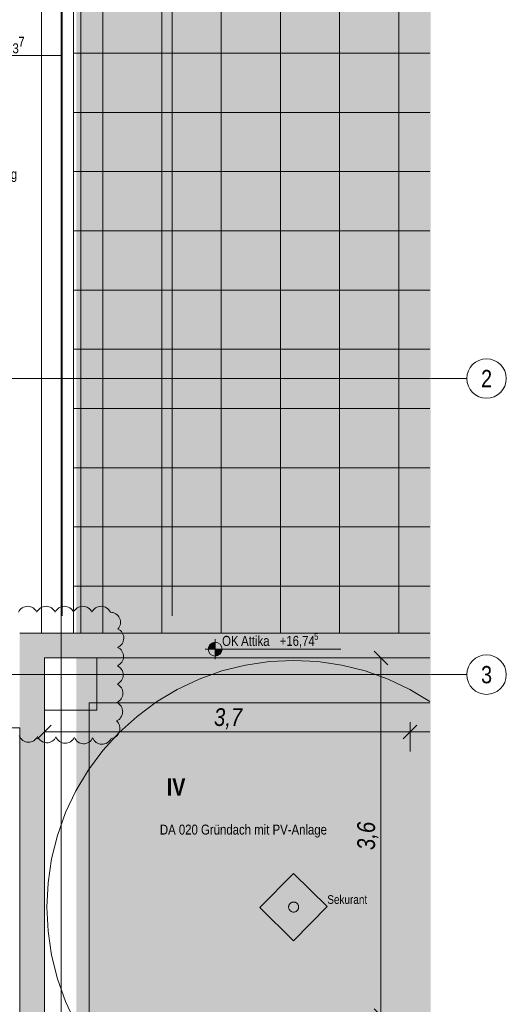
# Model space of a CAD drawing. Extents: x -720 to 300, y 62 to 1112.
# Tile 47 of 50: x -7 to 92, y 708 to 908. Entities that reach past the tile are written whole.
import ezdxf
from ezdxf.enums import TextEntityAlignment as Align
from ezdxf.lldxf.tags import DXFTag

# ---------------------------------------------------------------- set-up
doc = ezdxf.new("R2010")
doc.units = 0
doc.layers.get('0').update_dxf_attribs({"lineweight": 13})
for name, color, linetype, lineweight, true_color in [('30 -36 Dächer- 3 Dachbeläge', 9, 'Continuous', 15, 0x808080), ('30 -36 Dächer- 3 Dachbeläge Gründach', 9, 'Continuous', 9, 0x808080), ('60- 61 allgemeine Ausstattung- 4 Terrassen', 9, 'Continuous', 9, 0x808080), ('70 -72 Beschriftung- 1 Beschriftung allgemein', 7, 'Continuous', 9, 0xff6633), ('70 -76 Bemaßung- 2 Allgemein', 9, 'Continuous', 5, 0x808080), ('70 -77 Revision- 2 Wolken sichtbar', 3, 'Continuous', 18, 0x00ff00), ('E_ST_Fangeinrichtung_Bem', 1, 'Continuous', 13, 0xff0000), ('iwb_Layout Achsbezeichung', 1, 'Continuous', 13, 0xff0000), ('iwb_Layout BA_Markierung', 7, 'Continuous', 9, 0xbadcdc)]:
    doc.layers.add(name, color=color, linetype=linetype, lineweight=lineweight, true_color=true_color)
for name, color, linetype, lineweight in [('30 -36 Dächer- 9 Sonstiges zur KG360', 7, 'grob-A06DNB30MF', 9), ('70 -71 Achsen- 1 Gebäudeachsen', 7, 'STRICHPUNKT2-A06DNB31MF', 18), ('70 -72 Beschriftung- 5 Höhenkoten', 7, 'Continuous', 15)]:
    doc.layers.add(name, color=color, linetype=linetype, lineweight=lineweight)
doc.styles.get("Standard").update_dxf_attribs({"font": 'ARIALN.TTF'})
tags = doc.linetypes.add('grob-A06DNB30MF', pattern=[14, 3, -8, 3]).pattern_tags.tags
tags[8:9] = [DXFTag(74, 4), DXFTag(75, 0), DXFTag(340, '0'), DXFTag(46, 0.0), DXFTag(50, 0.0), DXFTag(44, 0.0), DXFTag(45, 0.0)]
tags[6:7] = [DXFTag(74, 4), DXFTag(75, 0), DXFTag(340, '0'), DXFTag(46, 0.0), DXFTag(50, 0.0), DXFTag(44, 0.0), DXFTag(45, 0.0)]
tags[4:5] = [DXFTag(74, 4), DXFTag(75, 0), DXFTag(340, '0'), DXFTag(46, 0.0), DXFTag(50, 0.0), DXFTag(44, 0.0), DXFTag(45, 0.0)]
tags = doc.linetypes.add('STRICHPUNKT2', pattern=[12.7, 6.35, -3.175, 0, -3.175]).pattern_tags.tags
tags[10:11] = [DXFTag(74, 4), DXFTag(75, 0), DXFTag(340, '0'), DXFTag(46, 0.0), DXFTag(50, 0.0), DXFTag(44, 0.0), DXFTag(45, 0.0)]
tags[8:9] = [DXFTag(74, 4), DXFTag(75, 0), DXFTag(340, '0'), DXFTag(46, 0.0), DXFTag(50, 0.0), DXFTag(44, 0.0), DXFTag(45, 0.0)]
tags[6:7] = [DXFTag(74, 4), DXFTag(75, 0), DXFTag(340, '0'), DXFTag(46, 0.0), DXFTag(50, 0.0), DXFTag(44, 0.0), DXFTag(45, 0.0)]
tags[4:5] = [DXFTag(74, 4), DXFTag(75, 0), DXFTag(340, '0'), DXFTag(46, 0.0), DXFTag(50, 0.0), DXFTag(44, 0.0), DXFTag(45, 0.0)]
tags = doc.linetypes.add('STRICHPUNKT2-A06DNB31MF', pattern=[12.7, 6.35, -3.175, 0, -3.175]).pattern_tags.tags
tags[10:11] = [DXFTag(74, 4), DXFTag(75, 0), DXFTag(340, '0'), DXFTag(46, 0.0), DXFTag(50, 0.0), DXFTag(44, 0.0), DXFTag(45, 0.0)]
tags[8:9] = [DXFTag(74, 4), DXFTag(75, 0), DXFTag(340, '0'), DXFTag(46, 0.0), DXFTag(50, 0.0), DXFTag(44, 0.0), DXFTag(45, 0.0)]
tags[6:7] = [DXFTag(74, 4), DXFTag(75, 0), DXFTag(340, '0'), DXFTag(46, 0.0), DXFTag(50, 0.0), DXFTag(44, 0.0), DXFTag(45, 0.0)]
tags[4:5] = [DXFTag(74, 4), DXFTag(75, 0), DXFTag(340, '0'), DXFTag(46, 0.0), DXFTag(50, 0.0), DXFTag(44, 0.0), DXFTag(45, 0.0)]

# ---------------------------------------------------------------- blocks, each defined once
blk = doc.blocks.new('Polygon-A06DNB2UMF')
at = {"color": 0, "linetype": 'ByBlock', "lineweight": -2, "ltscale": 0.13}
blk.add_solid([(4.85, 86.71), (4.69, 1083.81), (76.5, 86.52), (76.5, 1083.81)], dxfattribs=at)
blk = doc.blocks.new('Referenz-A06DNB32MF')
at = {"layer": '30 -36 Dächer- 3 Dachbeläge', "color": 0, "linetype": 'Continuous', "ltscale": 0.15}
for p, q in [((24.15, 786.85), (24.15, 1005.31)), ((-6.75, 783.31), (76.35, 783.31)), ((8.85, 778.31), (8.85, 767.71)), ((76.35, 778.31), (8.85, 778.31)), ((8.85, 767.71), (-1.75, 767.71)), ((-1.75, 767.71), (-1.75, 381.51))]:
    blk.add_line(p, q, dxfattribs=at)
at = {"layer": '30 -36 Dächer- 3 Dachbeläge', "color": 0, "linetype": 'Continuous', "lineweight": 9, "ltscale": 0.13}
for p, q in [((76.35, 778.31), (-1.75, 778.31)), ((-1.75, 778.31), (-1.75, 381.51)), ((7.35, 390.61), (7.35, 769.21)), ((7.35, 769.21), (76.35, 769.21))]:
    blk.add_line(p, q, dxfattribs=at)
at = {"layer": '30 -36 Dächer- 3 Dachbeläge', "color": 0, "lineweight": 9}
for p, q in [((-682.36, 764.11), (-6.75, 764.11)), ((-6.75, 764.11), (-6.75, 376.51))]:
    blk.add_line(p, q, dxfattribs=at)
at = {"layer": '30 -36 Dächer- 3 Dachbeläge', "color": 0, "linetype": 'Continuous', "lineweight": 0, "ltscale": 0.13}
for points in [[(76.35, 779.51), (-1.75, 778.31), (-6.75, 783.31)], [(76.35, 779.51), (-6.75, 783.31), (76.35, 783.31)], [(-6.75, 783.31), (-1.75, 778.31), (-6.75, 376.51)], [(-1.75, 778.31), (-6.75, 376.51), (-1.75, 381.51)], [(76.35, 778.31), (-1.75, 778.31), (76.35, 779.51)]]:
    blk.add_solid(points, dxfattribs=at)
at = {"layer": '30 -36 Dächer- 3 Dachbeläge Gründach', "color": 0, "linetype": 'Continuous', "ltscale": 0.13}
for p, q in [((76.35, 769.21), (7.35, 769.21)), ((7.35, 769.21), (7.35, 390.61))]:
    blk.add_line(p, q, dxfattribs=at)
at = {"layer": '30 -36 Dächer- 9 Sonstiges zur KG360', "color": 0, "linetype": 'grob-A06DNB30MF', "lineweight": 5, "ltscale": 0.13}
for p, q in [((34.23, 775.66), (38.99, 776.85)), ((38.99, 776.85), (43.84, 777.57)), ((43.84, 777.57), (48.75, 777.81)), ((48.75, 777.81), (53.65, 777.57)), ((53.65, 777.57), (58.5, 776.85)), ((58.5, 776.85), (63.26, 775.66)), ((29.61, 774.01), (34.23, 775.66)), ((63.26, 775.66), (67.88, 774.01)), ((25.18, 771.91), (29.61, 774.01)), ((67.88, 774.01), (72.32, 771.91)), ((20.97, 769.39), (25.18, 771.91)), ((72.32, 771.91), (76.35, 769.49)), ((17.03, 766.46), (20.97, 769.39)), ((13.39, 763.17), (17.03, 766.46)), ((10.1, 759.53), (13.39, 763.17)), ((7.17, 755.59), (10.1, 759.53)), ((4.65, 751.38), (7.17, 755.59)), ((2.55, 746.95), (4.65, 751.38)), ((0.9, 742.33), (2.55, 746.95)), ((-0.29, 737.57), (0.9, 742.33)), ((-1.01, 732.71), (-0.29, 737.57)), ((-1.25, 727.81), (-1.01, 732.71)), ((-1.01, 722.91), (-1.25, 727.81)), ((-0.29, 718.06), (-1.01, 722.91)), ((0.9, 713.3), (-0.29, 718.06)), ((2.55, 708.68), (0.9, 713.3)), ((4.65, 704.24), (2.55, 708.68))]:
    blk.add_line(p, q, dxfattribs=at)
at = {"layer": '30 -36 Dächer- 9 Sonstiges zur KG360', "color": 0, "linetype": 'grob-A06DNB30MF', "ltscale": 0.13}
for p, q in [((41.92, 727.73), (48.75, 734.64)), ((48.75, 734.64), (55.57, 727.9)), ((48.75, 720.99), (41.92, 727.73)), ((55.57, 727.9), (48.75, 720.99))]:
    blk.add_line(p, q, dxfattribs=at)
at = {"layer": '30 -36 Dächer- 9 Sonstiges zur KG360', "color": 0, "linetype": 'Continuous', "ltscale": 0.13}
for p, q in [((47.8, 728.19), (47.84, 728.28)), ((47.84, 728.28), (47.89, 728.37)), ((47.89, 728.37), (47.95, 728.45)), ((47.95, 728.45), (48.02, 728.52)), ((48.02, 728.52), (48.09, 728.59)), ((48.09, 728.59), (48.17, 728.65)), ((48.17, 728.65), (48.26, 728.7)), ((48.26, 728.7), (48.35, 728.75)), ((48.35, 728.75), (48.44, 728.78)), ((48.44, 728.78), (48.54, 728.81)), ((48.54, 728.81), (48.63, 728.82)), ((48.63, 728.82), (48.73, 728.83)), ((48.73, 728.83), (48.83, 728.82)), ((48.83, 728.82), (48.93, 728.81)), ((48.93, 728.81), (49.03, 728.79)), ((49.03, 728.79), (49.12, 728.76)), ((49.12, 728.76), (49.21, 728.71)), ((49.21, 728.71), (49.3, 728.66)), ((49.3, 728.66), (49.38, 728.61)), ((49.38, 728.61), (49.46, 728.54)), ((49.46, 728.54), (49.52, 728.47)), ((49.52, 728.47), (49.58, 728.39)), ((49.58, 728.39), (49.64, 728.3)), ((49.64, 728.3), (49.68, 728.21)), ((47.73, 727.9), (47.75, 728)), ((47.73, 727.8), (47.73, 727.9)), ((47.74, 727.7), (47.73, 727.8)), ((47.75, 727.6), (47.74, 727.7)), ((47.75, 728), (47.77, 728.09)), ((47.78, 727.5), (47.75, 727.6)), ((47.77, 728.09), (47.8, 728.19)), ((47.81, 727.41), (47.78, 727.5)), ((47.86, 727.32), (47.81, 727.41)), ((47.91, 727.24), (47.86, 727.32)), ((47.97, 727.16), (47.91, 727.24)), ((48.04, 727.08), (47.97, 727.16)), ((48.11, 727.02), (48.04, 727.08)), ((48.19, 726.96), (48.11, 727.02)), ((48.28, 726.91), (48.19, 726.96)), ((48.37, 726.87), (48.28, 726.91)), ((48.46, 726.84), (48.37, 726.87)), ((48.56, 726.81), (48.46, 726.84)), ((48.66, 726.8), (48.56, 726.81)), ((48.76, 726.8), (48.66, 726.8)), ((48.86, 726.8), (48.76, 726.8)), ((48.96, 726.82), (48.86, 726.8)), ((49.05, 726.84), (48.96, 726.82)), ((49.15, 726.88), (49.05, 726.84)), ((49.24, 726.92), (49.15, 726.88)), ((49.32, 726.97), (49.24, 726.92)), ((49.4, 727.03), (49.32, 726.97)), ((49.47, 727.1), (49.4, 727.03)), ((49.54, 727.18), (49.47, 727.1)), ((49.6, 727.26), (49.54, 727.18)), ((49.65, 727.34), (49.6, 727.26)), ((49.69, 727.43), (49.65, 727.34)), ((49.68, 728.21), (49.71, 728.12)), ((49.72, 727.53), (49.69, 727.43)), ((49.71, 728.12), (49.74, 728.02)), ((49.74, 727.63), (49.72, 727.53)), ((49.74, 728.02), (49.76, 727.92)), ((49.76, 727.73), (49.74, 727.63)), ((49.76, 727.92), (49.76, 727.82)), ((49.76, 727.82), (49.76, 727.73))]:
    blk.add_line(p, q, dxfattribs=at)
at = {"layer": '60- 61 allgemeine Ausstattung- 4 Terrassen', "color": 0, "linetype": 'Continuous', "ltscale": 0.13}
for p, q in [((-2.35, 783.31), (-2.35, 1003.91)), ((5.65, 1003.91), (5.65, 783.31)), ((5.65, 783.31), (-2.35, 783.31))]:
    blk.add_line(p, q, dxfattribs=at)
at = {"layer": '60- 61 allgemeine Ausstattung- 4 Terrassen', "color": 0}
for p, q in [((10.07, 783.31), (10.07, 1005.31)), ((22.07, 783.31), (22.07, 1005.31)), ((34.07, 783.31), (34.07, 1005.31)), ((46.07, 783.31), (46.07, 1005.31)), ((58.07, 783.31), (58.07, 1005.31)), ((70.07, 783.31), (70.07, 1005.31)), ((4.15, 999.91), (4.15, 783.31)), ((4.15, 900.85), (76.35, 900.85)), ((4.15, 888.85), (76.35, 888.85)), ((4.15, 876.85), (76.35, 876.85)), ((4.15, 864.85), (76.35, 864.85)), ((4.15, 852.85), (76.35, 852.85)), ((4.15, 840.85), (76.35, 840.85)), ((4.15, 828.85), (76.35, 828.85)), ((4.15, 816.85), (76.35, 816.85)), ((4.15, 804.85), (76.35, 804.85)), ((4.15, 792.85), (76.35, 792.85)), ((4.15, 783.31), (76.35, 783.31))]:
    blk.add_line(p, q, dxfattribs=at)
at = {"layer": '70 -71 Achsen- 1 Gebäudeachsen', "color": 0, "linetype": 'STRICHPUNKT2-A06DNB31MF', "ltscale": 0.18}
for p, q in [((1.65, 1084.85), (1.65, 85.41)), ((-682.36, 834.91), (76.35, 834.91)), ((-682.36, 774.91), (76.35, 774.91))]:
    blk.add_line(p, q, dxfattribs=at)
at = {"layer": '70 -72 Beschriftung- 1 Beschriftung allgemein', "color": 0, "linetype": 'Continuous', "ltscale": 0.13}
blk.add_line((1.85, 1005.51), (1.85, 786.85), dxfattribs=at)
at = {"layer": '70 -72 Beschriftung- 5 Höhenkoten', "color": 0, "linetype": 'Continuous', "ltscale": 0.15}
for p, q in [((32.85, 778.07), (32.85, 782.07)), ((32.85, 780.07), (32.85, 781.47)), ((32.85, 781.47), (32.85, 780.07)), ((30.85, 780.07), (58.34, 780.07)), ((31.45, 780.07), (32.85, 780.07)), ((32.85, 780.07), (31.45, 780.07)), ((34.25, 780.07), (32.85, 780.07)), ((32.85, 780.07), (32.85, 778.67)), ((32.85, 780.07), (34.25, 780.07)), ((32.85, 778.67), (32.85, 780.07))]:
    blk.add_line(p, q, dxfattribs=at)
for major_axis in [(0, 1.4), (1.4, 0), (-1.4, 0), (0, -1.4)]:
    blk.add_ellipse((32.85, 780.07), major_axis=major_axis, ratio=1, start_param=0, end_param=1.570796, dxfattribs=at)
at = {"layer": '70 -72 Beschriftung- 5 Höhenkoten', "color": 0, "lineweight": 0}
for points in [[(31.46, 780.07), (31.45, 780.07), (31.46, 780.29)], [(31.51, 780.07), (31.46, 780.29), (31.51, 780.5)], [(31.46, 780.07), (31.46, 780.29), (31.51, 780.07)], [(31.6, 780.07), (31.51, 780.5), (31.6, 780.7)], [(31.51, 780.07), (31.51, 780.5), (31.6, 780.07)], [(31.71, 780.07), (31.6, 780.7), (31.71, 780.89)], [(31.6, 780.07), (31.6, 780.7), (31.71, 780.07)], [(31.86, 780.07), (31.71, 780.89), (31.86, 781.06)], [(31.71, 780.07), (31.71, 780.89), (31.86, 780.07)], [(32.02, 780.07), (31.86, 781.06), (32.02, 781.2)], [(31.86, 780.07), (31.86, 781.06), (32.02, 780.07)], [(32.21, 780.07), (32.02, 781.2), (32.21, 781.31)], [(32.02, 780.07), (32.02, 781.2), (32.21, 780.07)], [(32.41, 780.07), (32.21, 781.31), (32.41, 781.4)], [(32.21, 780.07), (32.21, 781.31), (32.41, 780.07)], [(32.63, 780.07), (32.41, 781.4), (32.63, 781.45)], [(32.41, 780.07), (32.41, 781.4), (32.63, 780.07)], [(32.85, 780.07), (32.63, 781.45), (32.85, 781.47)], [(32.63, 780.07), (32.63, 781.45), (32.85, 780.07)], [(32.85, 778.67), (32.85, 780.07), (33.06, 778.68)], [(33.06, 778.68), (32.85, 780.07), (33.06, 780.07)], [(33.06, 778.68), (33.06, 780.07), (33.28, 778.74)], [(33.28, 778.74), (33.06, 780.07), (33.28, 780.07)], [(33.28, 778.74), (33.28, 780.07), (33.48, 778.82)], [(33.48, 778.82), (33.28, 780.07), (33.48, 780.07)], [(33.48, 778.82), (33.48, 780.07), (33.67, 778.93)], [(33.67, 778.93), (33.48, 780.07), (33.67, 780.07)], [(33.67, 778.93), (33.67, 780.07), (33.84, 779.08)], [(33.84, 779.08), (33.67, 780.07), (33.84, 780.07)], [(33.84, 779.08), (33.84, 780.07), (33.98, 779.24)], [(33.98, 779.24), (33.84, 780.07), (33.98, 780.07)], [(33.98, 779.24), (33.98, 780.07), (34.09, 779.43)], [(34.09, 779.43), (33.98, 780.07), (34.09, 780.07)], [(34.09, 779.43), (34.09, 780.07), (34.18, 779.63)], [(34.18, 779.63), (34.09, 780.07), (34.18, 780.07)], [(34.18, 779.63), (34.18, 780.07), (34.23, 779.85)], [(34.23, 779.85), (34.18, 780.07), (34.23, 780.07)], [(34.23, 779.85), (34.23, 780.07), (34.25, 780.07)]]:
    blk.add_solid(points, dxfattribs=at)
at = {"layer": '70 -76 Bemaßung- 2 Allgemein', "color": 0, "linetype": 'Continuous', "ltscale": 0.13}
for p, q in [((1.62, 900.36), (-17.08, 900.36)), ((1.66, 900.36), (1.62, 900.36)), ((1.66, 900.37), (1.64, 900.35)), ((1.65, 900.32), (1.65, 900.38))]:
    blk.add_line(p, q, dxfattribs=at)
at = {"layer": '70 -77 Revision- 2 Wolken sichtbar', "color": 0, "linetype": 'Continuous', "ltscale": 0.18}
for centre, major_axis in [((-5.15, 786.74), (0, 2.03)), ((-5.15, 786.74), (1.86, 0.81)), ((-1.42, 786.74), (0, 2.03)), ((-1.42, 786.74), (1.86, 0.81)), ((2.3, 786.74), (0, 2.03)), ((2.3, 786.74), (1.86, 0.81)), ((6.03, 786.74), (0, 2.03)), ((6.03, 786.74), (1.86, 0.81)), ((9.75, 786.74), (0, 2.03)), ((9.75, 786.74), (1.86, 0.81)), ((11.64, 785.52), (1.85, 0.84)), ((11.64, 785.52), (1.51, -1.36)), ((12.31, 782.31), (2.03, -0.03)), ((12.31, 782.31), (0.78, -1.87)), ((12.25, 778.59), (2.03, -0.03)), ((12.25, 778.59), (0.78, -1.87)), ((12.19, 774.86), (2.03, -0.03)), ((12.19, 774.86), (0.78, -1.87)), ((12.14, 771.14), (2.03, -0.03)), ((12.14, 771.14), (0.78, -1.87)), ((12.08, 767.41), (2.03, -0.03)), ((12.08, 767.41), (0.78, -1.87)), ((11.53, 764), (1.94, -0.6)), ((-4.97, 763.24), (-1.88, -0.76)), ((-4.97, 763.24), (-0.05, -2.03)), ((-1.25, 763.14), (-1.88, -0.76)), ((-1.25, 763.14), (-0.05, -2.03)), ((2.47, 763.04), (-1.88, -0.76)), ((2.47, 763.04), (-0.05, -2.03)), ((6.2, 762.94), (-1.88, -0.76)), ((11.53, 764), (0.23, -2.02)), ((6.2, 762.94), (-0.05, -2.03)), ((9.92, 762.84), (-1.88, -0.76)), ((9.92, 762.84), (-0.05, -2.03))]:
    blk.add_ellipse(centre, major_axis=major_axis, ratio=1, start_param=0, end_param=1.159279, dxfattribs=at)
at = {"layer": '30 -36 Dächer- 9 Sonstiges zur KG360', "color": 0, "linetype": 'grob-A06DNB30MF', "ltscale": 0.13, "insert": (55.57, 730.23), "char_height": 1.7621, "attachment_point": 1}
blk.add_mtext('{\\fArial Narrow;Sekurant}', dxfattribs=at)
at = {"layer": '70 -72 Beschriftung- 1 Beschriftung allgemein', "color": 0, "linetype": 'Continuous', "ltscale": 0.13, "attachment_point": 1, "rotation": 0}
for s, insert, char_height in [('{\\fArial Narrow;Schachtentrauchung}', (-28.43, 877.35), 2.0138), ('{\\fArial Narrow|b1|i0;IV}', (23.02, 753.93), 3.5241)]:
    blk.add_mtext(s, dxfattribs=dict(at, insert=insert, char_height=char_height))
at = {"layer": '70 -72 Beschriftung- 5 Höhenkoten', "color": 0, "linetype": 'Continuous', "ltscale": 0.15, "attachment_point": 1}
for s, insert, char_height in [('{\\fArial Narrow;OK}', (34.25, 782.76), 2.0138), ('{\\fArial Narrow;Attika}', (38.1, 782.76), 2.0138), ('{\\fArial Narrow;+16,74}', (45.92, 782.76), 2.0138), ('{\\fArial Narrow;5}', (52.92, 783.32), 1.3426), ('{\\fArial Narrow;DA 020 Gründach mit PV-Anlage}', (21.65, 744.52), 2.0138)]:
    blk.add_mtext(s, dxfattribs=dict(at, insert=insert, char_height=char_height))
at = {"layer": '70 -76 Bemaßung- 2 Allgemein', "color": 0, "linetype": 'Continuous', "ltscale": 0.13, "char_height": 2.0138, "attachment_point": 1}
for s, insert in [('{\\fArial Narrow;7}', (-7.02, 904.17)), ('{\\fArial Narrow;93}', (-9.5, 902.83))]:
    blk.add_mtext(s, dxfattribs=dict(at, insert=insert))
blk = doc.blocks.new('Maß-A06DNC7QMF')
at = {"color": 0, "linetype": 'ByBlock', "lineweight": -2, "ltscale": 0.13}
for p, q in [((-1.75, 761.31), (-1.75, 767.31)), ((-0.38, 764.69), (-3.13, 761.93)), ((73.71, 764.69), (70.95, 761.93)), ((72.33, 765.31), (72.33, 759.31)), ((-1.75, 763.31), (76.35, 763.31))]:
    blk.add_line(p, q, dxfattribs=at)
at = {"color": 0, "linetype": 'ByBlock', "lineweight": -2, "ltscale": 0.13, "insert": (32.6, 768.11), "char_height": 3.6, "attachment_point": 1}
blk.add_mtext('{\\fArial Narrow|b0|i1;3,7}', dxfattribs=at)
blk = doc.blocks.new('Maß-A06DNC7SMF')
at = {"color": 0, "linetype": 'ByBlock', "lineweight": -2, "ltscale": 0.13}
for p, q in [((68.44, 778.31), (62.44, 778.31)), ((65.06, 779.69), (67.82, 776.93)), ((66.44, 705.8), (66.44, 778.31)), ((65.06, 707.18), (67.82, 704.42)), ((68.44, 705.8), (62.44, 705.8))]:
    blk.add_line(p, q, dxfattribs=at)
at = {"color": 0, "linetype": 'ByBlock', "lineweight": -2, "ltscale": 0.13, "insert": (61.64, 739.37), "char_height": 3.6, "attachment_point": 1, "rotation": 90}
blk.add_mtext('{\\fArial Narrow|b0|i1;3,6}', dxfattribs=at)

msp = doc.modelspace()

# ---------------------------------------------------------------- linework, layer by layer
at = {"layer": 'iwb_Layout Achsbezeichung', "linetype": 'STRICHPUNKT2', "lineweight": 13, "ltscale": 0.39}
for p, q in [((76.5, 834.91), (83.84, 834.91)), ((76.5, 774.91), (83.84, 774.91))]:
    msp.add_line(p, q, dxfattribs=at)
at = {"layer": 'iwb_Layout Achsbezeichung', "ltscale": 0.39, "extrusion": (0, 0, -1)}
for centre in [(-87.84, 834.91), (-87.84, 774.91)]:
    msp.add_circle(centre, 4, dxfattribs=at)

# ---------------------------------------------------------------- block references
at = {"color": 8, "lineweight": 13, "ltscale": 0.13, "true_color": 0x808080}
msp.add_blockref('Referenz-A06DNB32MF', (0, 0), dxfattribs=at)
at = {"layer": 'E_ST_Fangeinrichtung_Bem', "color": 231, "ltscale": 0.13, "true_color": 0xff80c0}
for name in ['Maß-A06DNC7SMF', 'Maß-A06DNC7QMF']:
    msp.add_blockref(name, (0, 0), dxfattribs=at)
at = {"layer": 'iwb_Layout BA_Markierung', "ltscale": 0.13}
msp.add_blockref('Polygon-A06DNB2UMF', (0, 0), dxfattribs=at)

# ---------------------------------------------------------------- texts
at = {"layer": 'iwb_Layout Achsbezeichung', "ltscale": 0.39}
for s, p in [('2', (87.84, 834.91)), ('3', (87.84, 774.91))]:
    msp.add_text(s, height=3.5, dxfattribs=at).set_placement(p, align=Align.MIDDLE_CENTER)

doc.saveas('drawing.dxf')
